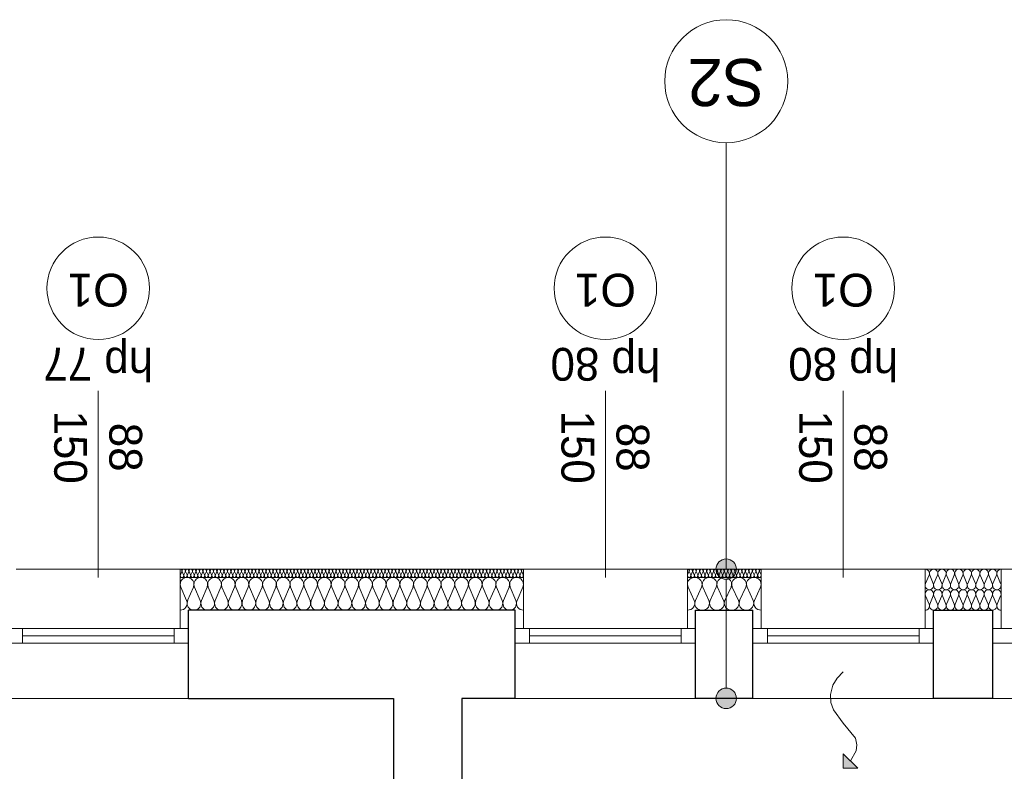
# Model space of a CAD drawing. Extents: x -438200 to -357500, y 15000 to 163871.
# Tile 66 of 148: x -421868 to -417065, y 81494 to 85159. Entities that reach past the tile are written whole.
import ezdxf
from ezdxf.lldxf.tags import DXFTag

# ---------------------------------------------------------------- set-up
doc = ezdxf.new("R2010")
doc.units = 0
doc.header["$MEASUREMENT"] = 0
for name, color, linetype in [('#podkład', 252, 'Continuous'), ('A-Okna', 252, 'Continuous'), ('Arch ocieplenie', 252, 'Continuous'), ('Arch opisy', 252, 'Continuous'), ('Inwent Izolacje', 252, 'Continuous'), ('IS_Opisy_działek_Therm', 7, 'SOLID')]:
    doc.layers.add(name, color=color, linetype=linetype)
for name, color, linetype, lineweight in [('A-Okna_Nr_Pióra__9', 252, 'Continuous', 13), ('Arch ocieplenie_Nr_Pióra__44', 252, 'Continuous', 13), ('Arch ocieplenie_Nr_Pióra__9', 252, 'Continuous', 13), ('Arch opisy okien_Nr_Pióra__9', 252, 'Continuous', 13), ('Arch opisy_Nr_Pióra__1', 252, 'Continuous', 25), ('Arch opisy_Nr_Pióra__21', 252, 'Continuous', 9), ('Arch opisy_Nr_Pióra__9', 252, 'Continuous', 13), ('Arch wykończenie_Nr_Pióra__3', 252, 'Continuous', 18), ('Inwent Izolacje_Nr_Pióra__2', 252, 'Continuous', 13), ('Inwent Izolacje_Nr_Pióra__44', 252, 'Continuous', 13), ('INWENT. OKNA_Nr_Pióra__21', 252, 'Continuous', 9), ('INWENT. OKNA_Nr_Pióra__5', 252, 'Continuous', 13), ('INWENT.ŚCIANY_Nr_Pióra__1', 252, 'Continuous', 25), ('INWENT.ŚCIANY_Nr_Pióra__2', 252, 'Continuous', 13), ('INWENT.ŚCIANY_Nr_Pióra__21', 252, 'Continuous', 9)]:
    doc.layers.add(name, color=color, linetype=linetype, lineweight=lineweight)
doc.layers.add('IS_Opisy_działek_Wodociag', color=7, linetype='SOLID', true_color=0x000000)
doc.styles.add('GENERATED_STYLE_10', font='arial.ttf')
doc.styles.add('GENERATED_STYLE_5', font='txt')
doc.styles.get("Standard").update_dxf_attribs({"font": 'arial.ttf', "width": 0.8, "bigfont": 'BIGFONT.SHX'})
tags = doc.linetypes.add('SOLID', pattern=[10, 10, 0]).pattern_tags.tags
tags[6:7] = [DXFTag(74, 4), DXFTag(75, 0), DXFTag(340, '0'), DXFTag(46, 0.0), DXFTag(50, 0.0), DXFTag(44, 0.0), DXFTag(45, 0.0)]
tags[4:5] = [DXFTag(74, 4), DXFTag(75, 0), DXFTag(340, '0'), DXFTag(46, 0.0), DXFTag(50, 0.0), DXFTag(44, 0.0), DXFTag(45, 0.0)]

# ---------------------------------------------------------------- blocks, each defined once
blk = doc.blocks.new('Izolacja cieplna 14_203', base_point=(-419410.9, 72292.6))
at = {"layer": 'Arch ocieplenie_Nr_Pióra__9', "linetype": 'Continuous'}
for p, q in [((-421077.1, 72280.7), (-421084.2, 72264.5)), ((-421068.6, 72264.5), (-421075.7, 72280.7)), ((-421060, 72280.7), (-421067.1, 72264.5)), ((-421051.5, 72264.5), (-421058.6, 72280.7)), ((-421043, 72280.7), (-421050.1, 72264.5)), ((-421034.4, 72264.5), (-421041.5, 72280.7)), ((-421025.9, 72280.7), (-421033, 72264.5)), ((-421017.3, 72264.5), (-421024.4, 72280.7)), ((-421008.8, 72280.7), (-421015.9, 72264.5)), ((-421000.3, 72264.5), (-421007.4, 72280.7)), ((-420991.7, 72280.7), (-420998.8, 72264.5)), ((-420983.2, 72264.5), (-420990.3, 72280.7)), ((-420974.6, 72280.7), (-420981.7, 72264.5)), ((-420966.1, 72264.5), (-420973.2, 72280.7)), ((-420957.6, 72280.7), (-420964.7, 72264.5)), ((-420949, 72264.5), (-420956.1, 72280.7)), ((-420940.5, 72280.7), (-420947.6, 72264.5)), ((-420931.9, 72264.5), (-420939, 72280.7)), ((-420923.4, 72280.7), (-420930.5, 72264.5)), ((-420914.8, 72264.5), (-420922, 72280.7)), ((-420906.3, 72280.7), (-420913.4, 72264.5)), ((-420897.8, 72264.5), (-420904.9, 72280.7)), ((-420889.2, 72280.7), (-420896.3, 72264.5)), ((-420880.7, 72264.5), (-420887.8, 72280.7)), ((-420872.1, 72280.7), (-420879.2, 72264.5)), ((-420863.6, 72264.5), (-420870.7, 72280.7)), ((-420855.1, 72280.7), (-420862.2, 72264.5)), ((-420846.5, 72264.5), (-420853.6, 72280.7)), ((-420838, 72280.7), (-420845.1, 72264.5)), ((-420829.4, 72264.5), (-420836.5, 72280.7)), ((-420820.9, 72280.7), (-420828, 72264.5)), ((-420812.4, 72264.5), (-420819.5, 72280.7)), ((-420803.8, 72280.7), (-420810.9, 72264.5)), ((-420795.3, 72264.5), (-420802.4, 72280.7)), ((-420786.7, 72280.7), (-420793.8, 72264.5)), ((-420778.2, 72264.5), (-420785.3, 72280.7)), ((-420769.7, 72280.7), (-420776.8, 72264.5)), ((-420761.1, 72264.5), (-420768.2, 72280.7)), ((-420752.6, 72280.7), (-420759.7, 72264.5)), ((-420744, 72264.5), (-420751.1, 72280.7)), ((-420735.5, 72280.7), (-420742.6, 72264.5)), ((-420726.9, 72264.5), (-420734.1, 72280.7)), ((-420718.4, 72280.7), (-420725.5, 72264.5)), ((-420709.9, 72264.5), (-420717, 72280.7)), ((-420701.3, 72280.7), (-420708.4, 72264.5)), ((-420692.8, 72264.5), (-420699.9, 72280.7)), ((-420684.2, 72280.7), (-420691.3, 72264.5)), ((-420675.7, 72264.5), (-420682.8, 72280.7)), ((-420667.2, 72280.7), (-420674.3, 72264.5)), ((-420658.6, 72264.5), (-420665.7, 72280.7)), ((-420650.1, 72280.7), (-420657.2, 72264.5)), ((-420641.5, 72264.5), (-420648.6, 72280.7)), ((-420633, 72280.7), (-420640.1, 72264.5)), ((-420624.5, 72264.5), (-420631.6, 72280.7)), ((-420615.9, 72280.7), (-420623, 72264.5)), ((-420607.4, 72264.5), (-420614.5, 72280.7)), ((-420598.8, 72280.7), (-420605.9, 72264.5)), ((-420590.3, 72264.5), (-420597.4, 72280.7)), ((-420581.7, 72280.7), (-420588.9, 72264.5)), ((-420573.2, 72264.5), (-420580.3, 72280.7)), ((-420564.7, 72280.7), (-420571.8, 72264.5)), ((-420556.1, 72264.5), (-420563.2, 72280.7)), ((-420547.6, 72280.7), (-420554.7, 72264.5)), ((-420539, 72264.5), (-420546.2, 72280.7)), ((-420530.5, 72280.7), (-420537.6, 72264.5)), ((-420522, 72264.5), (-420529.1, 72280.7)), ((-420513.4, 72280.7), (-420520.5, 72264.5)), ((-420504.9, 72264.5), (-420512, 72280.7)), ((-420496.3, 72280.7), (-420503.4, 72264.5)), ((-420487.8, 72264.5), (-420494.9, 72280.7)), ((-420479.3, 72280.7), (-420486.4, 72264.5)), ((-420470.7, 72264.5), (-420477.8, 72280.7)), ((-420462.2, 72280.7), (-420469.3, 72264.5)), ((-420453.6, 72264.5), (-420460.7, 72280.7)), ((-420445.1, 72280.7), (-420452.2, 72264.5)), ((-420436.6, 72264.5), (-420443.7, 72280.7)), ((-420428, 72280.7), (-420435.1, 72264.5)), ((-420419.5, 72264.5), (-420426.6, 72280.7)), ((-420410.9, 72280.7), (-420418, 72264.5)), ((-420402.4, 72264.5), (-420409.5, 72280.7)), ((-420393.8, 72280.7), (-420401, 72264.5)), ((-420385.3, 72264.5), (-420392.4, 72280.7)), ((-420376.8, 72280.7), (-420383.9, 72264.5)), ((-420368.2, 72264.5), (-420375.3, 72280.7)), ((-420359.7, 72280.7), (-420366.8, 72264.5)), ((-420351.1, 72264.5), (-420358.3, 72280.7)), ((-420342.6, 72280.7), (-420349.7, 72264.5)), ((-420334.1, 72264.5), (-420341.2, 72280.7)), ((-420325.5, 72280.7), (-420332.6, 72264.5)), ((-420317, 72264.5), (-420324.1, 72280.7)), ((-420308.4, 72280.7), (-420315.5, 72264.5)), ((-420299.9, 72264.5), (-420307, 72280.7)), ((-420291.4, 72280.7), (-420298.5, 72264.5)), ((-420282.8, 72264.5), (-420289.9, 72280.7)), ((-420274.3, 72280.7), (-420281.4, 72264.5)), ((-420265.7, 72264.5), (-420272.8, 72280.7)), ((-420257.2, 72280.7), (-420264.3, 72264.5)), ((-420248.7, 72264.5), (-420255.8, 72280.7)), ((-420240.1, 72280.7), (-420247.2, 72264.5)), ((-420231.6, 72264.5), (-420238.7, 72280.7)), ((-420223, 72280.7), (-420230.1, 72264.5)), ((-420214.5, 72264.5), (-420221.6, 72280.7)), ((-420205.9, 72280.7), (-420213.1, 72264.5)), ((-420197.4, 72264.5), (-420204.5, 72280.7)), ((-420188.9, 72280.7), (-420196, 72264.5)), ((-420180.3, 72264.5), (-420187.4, 72280.7)), ((-420171.8, 72280.7), (-420178.9, 72264.5)), ((-420163.2, 72264.5), (-420170.4, 72280.7)), ((-420154.7, 72280.7), (-420161.8, 72264.5)), ((-420146.2, 72264.5), (-420153.3, 72280.7)), ((-420137.6, 72280.7), (-420144.7, 72264.5)), ((-420129.1, 72264.5), (-420136.2, 72280.7)), ((-420120.5, 72280.7), (-420127.6, 72264.5)), ((-420112, 72264.5), (-420119.1, 72280.7)), ((-420103.5, 72280.7), (-420110.6, 72264.5)), ((-420094.9, 72264.5), (-420102, 72280.7)), ((-420086.4, 72280.7), (-420093.5, 72264.5)), ((-420077.8, 72264.5), (-420084.9, 72280.7)), ((-420069.3, 72280.7), (-420076.4, 72264.5)), ((-420060.8, 72264.5), (-420067.9, 72280.7)), ((-420052.2, 72280.7), (-420059.3, 72264.5)), ((-420043.7, 72264.5), (-420050.8, 72280.7)), ((-420035.1, 72280.7), (-420042.2, 72264.5)), ((-420026.6, 72264.5), (-420033.7, 72280.7)), ((-420018, 72280.7), (-420025.2, 72264.5)), ((-420009.5, 72264.5), (-420016.6, 72280.7)), ((-420001, 72280.7), (-420008.1, 72264.5)), ((-419992.4, 72264.5), (-419999.5, 72280.7)), ((-419983.9, 72280.7), (-419991, 72264.5)), ((-419975.3, 72264.5), (-419982.5, 72280.7)), ((-419966.8, 72280.7), (-419973.9, 72264.5)), ((-419958.3, 72264.5), (-419965.4, 72280.7)), ((-419949.7, 72280.7), (-419956.8, 72264.5)), ((-419941.2, 72264.5), (-419948.3, 72280.7)), ((-419932.6, 72280.7), (-419939.7, 72264.5)), ((-419924.1, 72264.5), (-419931.2, 72280.7)), ((-419915.6, 72280.7), (-419922.7, 72264.5)), ((-419907, 72264.5), (-419914.1, 72280.7)), ((-419898.5, 72280.7), (-419905.6, 72264.5)), ((-419889.9, 72264.5), (-419897, 72280.7)), ((-419881.4, 72280.7), (-419888.5, 72264.5)), ((-419872.9, 72264.5), (-419880, 72280.7)), ((-419864.3, 72280.7), (-419871.4, 72264.5)), ((-419855.8, 72264.5), (-419862.9, 72280.7)), ((-419847.2, 72280.7), (-419854.3, 72264.5)), ((-419838.7, 72264.5), (-419845.8, 72280.7)), ((-419830.1, 72280.7), (-419837.3, 72264.5)), ((-419821.6, 72264.5), (-419828.7, 72280.7)), ((-419813.1, 72280.7), (-419820.2, 72264.5)), ((-419804.5, 72264.5), (-419811.6, 72280.7)), ((-419796, 72280.7), (-419803.1, 72264.5)), ((-419787.4, 72264.5), (-419794.6, 72280.7)), ((-419778.9, 72280.7), (-419786, 72264.5)), ((-419770.4, 72264.5), (-419777.5, 72280.7)), ((-419761.8, 72280.7), (-419768.9, 72264.5)), ((-419753.3, 72264.5), (-419760.4, 72280.7)), ((-419744.7, 72280.7), (-419751.8, 72264.5)), ((-419736.2, 72264.5), (-419743.3, 72280.7)), ((-419727.7, 72280.7), (-419734.8, 72264.5)), ((-419719.1, 72264.5), (-419726.2, 72280.7)), ((-419710.6, 72280.7), (-419717.7, 72264.5)), ((-419702, 72264.5), (-419709.1, 72280.7)), ((-419693.5, 72280.7), (-419700.6, 72264.5)), ((-419685, 72264.5), (-419692.1, 72280.7)), ((-419676.4, 72280.7), (-419683.5, 72264.5)), ((-419667.9, 72264.5), (-419675, 72280.7)), ((-419659.3, 72280.7), (-419666.4, 72264.5)), ((-419650.8, 72264.5), (-419657.9, 72280.7)), ((-419642.2, 72280.7), (-419649.4, 72264.5)), ((-419633.7, 72264.5), (-419640.8, 72280.7)), ((-419625.2, 72280.7), (-419632.3, 72264.5)), ((-419616.6, 72264.5), (-419623.7, 72280.7)), ((-419608.1, 72280.7), (-419615.2, 72264.5)), ((-419599.5, 72264.5), (-419606.7, 72280.7)), ((-419591, 72280.7), (-419598.1, 72264.5)), ((-419582.5, 72264.5), (-419589.6, 72280.7)), ((-419573.9, 72280.7), (-419581, 72264.5)), ((-419565.4, 72264.5), (-419572.5, 72280.7)), ((-419556.8, 72280.7), (-419563.9, 72264.5)), ((-419548.3, 72264.5), (-419555.4, 72280.7)), ((-419539.8, 72280.7), (-419546.9, 72264.5)), ((-419531.2, 72264.5), (-419538.3, 72280.7)), ((-419522.7, 72280.7), (-419529.8, 72264.5)), ((-419514.1, 72264.5), (-419521.2, 72280.7)), ((-419505.6, 72280.7), (-419512.7, 72264.5)), ((-419497.1, 72264.5), (-419504.2, 72280.7)), ((-419488.5, 72280.7), (-419495.6, 72264.5)), ((-419480, 72264.5), (-419487.1, 72280.7)), ((-419471.4, 72280.7), (-419478.5, 72264.5)), ((-419462.9, 72264.5), (-419470, 72280.7)), ((-419454.3, 72280.7), (-419461.5, 72264.5)), ((-419445.8, 72264.5), (-419452.9, 72280.7)), ((-419437.3, 72280.7), (-419444.4, 72264.5)), ((-419428.7, 72264.5), (-419435.8, 72280.7)), ((-419420.2, 72280.7), (-419427.3, 72264.5)), ((-419411.6, 72264.5), (-419418.8, 72280.7))]:
    blk.add_line(p, q, dxfattribs=at)
for centre, start_param, end_param in [((-421084.9, 72284.1), 2.7288, 4.712389), ((-421067.9, 72284.1), 2.7288, 6.695979), ((-421050.8, 72284.1), 2.7288, 6.695979), ((-421033.7, 72284.1), 2.7288, 6.695979), ((-421016.6, 72284.1), 2.7288, 6.695979), ((-420999.5, 72284.1), 2.7288, 6.695979), ((-420982.5, 72284.1), 2.7288, 6.695979), ((-420965.4, 72284.1), 2.7288, 6.695979), ((-420948.3, 72284.1), 2.7288, 6.695979), ((-420931.2, 72284.1), 2.7288, 6.695979), ((-420914.1, 72284.1), 2.7288, 6.695979), ((-420897, 72284.1), 2.7288, 6.695979), ((-420880, 72284.1), 2.7288, 6.695979), ((-420862.9, 72284.1), 2.7288, 6.695979), ((-420845.8, 72284.1), 2.7288, 6.695979), ((-420828.7, 72284.1), 2.7288, 6.695979), ((-420811.6, 72284.1), 2.7288, 6.695979), ((-420794.6, 72284.1), 2.7288, 6.695979), ((-420777.5, 72284.1), 2.7288, 6.695979), ((-420760.4, 72284.1), 2.7288, 6.695979), ((-420743.3, 72284.1), 2.7288, 6.695979), ((-420726.2, 72284.1), 2.7288, 6.695979), ((-420709.1, 72284.1), 2.7288, 6.695979), ((-420692.1, 72284.1), 2.7288, 6.695979), ((-420675, 72284.1), 2.7288, 6.695979), ((-420657.9, 72284.1), 2.7288, 6.695979), ((-420640.8, 72284.1), 2.7288, 6.695979), ((-420623.7, 72284.1), 2.7288, 6.695979), ((-420606.7, 72284.1), 2.7288, 6.695979), ((-420589.6, 72284.1), 2.7288, 6.695979), ((-420572.5, 72284.1), 2.7288, 6.695979), ((-420555.4, 72284.1), 2.7288, 6.695979), ((-420538.3, 72284.1), 2.7288, 6.695979), ((-420521.2, 72284.1), 2.7288, 6.695979), ((-420504.2, 72284.1), 2.7288, 6.695979), ((-420487.1, 72284.1), 2.7288, 6.695979), ((-420470, 72284.1), 2.7288, 6.695979), ((-420452.9, 72284.1), 2.7288, 6.695979), ((-420435.8, 72284.1), 2.7288, 6.695979), ((-420418.8, 72284.1), 2.7288, 6.695979), ((-420401.7, 72284.1), 2.7288, 6.695979), ((-420384.6, 72284.1), 2.7288, 6.695979), ((-420367.5, 72284.1), 2.7288, 6.695979), ((-420350.4, 72284.1), 2.7288, 6.695979), ((-420333.3, 72284.1), 2.7288, 6.695979), ((-420316.3, 72284.1), 2.7288, 6.695979), ((-420299.2, 72284.1), 2.7288, 6.695979), ((-420282.1, 72284.1), 2.7288, 6.695979), ((-420265, 72284.1), 2.7288, 6.695979), ((-420247.9, 72284.1), 2.7288, 6.695979), ((-420230.9, 72284.1), 2.7288, 6.695979), ((-420213.8, 72284.1), 2.7288, 6.695979), ((-420196.7, 72284.1), 2.7288, 6.695979), ((-420179.6, 72284.1), 2.7288, 6.695979), ((-420162.5, 72284.1), 2.7288, 6.695979), ((-420145.4, 72284.1), 2.7288, 6.695979), ((-420128.4, 72284.1), 2.7288, 6.695979), ((-420111.3, 72284.1), 2.7288, 6.695979), ((-420094.2, 72284.1), 2.7288, 6.695979), ((-420077.1, 72284.1), 2.7288, 6.695979), ((-420060, 72284.1), 2.7288, 6.695979), ((-420043, 72284.1), 2.7288, 6.695979), ((-420025.9, 72284.1), 2.7288, 6.695979), ((-420008.8, 72284.1), 2.7288, 6.695979), ((-419991.7, 72284.1), 2.7288, 6.695979), ((-419974.6, 72284.1), 2.7288, 6.695979), ((-419957.5, 72284.1), 2.7288, 6.695979), ((-419940.5, 72284.1), 2.7288, 6.695979), ((-419923.4, 72284.1), 2.7288, 6.695979), ((-419906.3, 72284.1), 2.7288, 6.695979), ((-419889.2, 72284.1), 2.7288, 6.695979), ((-419872.1, 72284.1), 2.7288, 6.695979), ((-419855.1, 72284.1), 2.7288, 6.695979), ((-419838, 72284.1), 2.7288, 6.695979), ((-419820.9, 72284.1), 2.7288, 6.695979), ((-419803.8, 72284.1), 2.7288, 6.695979), ((-419786.7, 72284.1), 2.7288, 6.695979), ((-419769.6, 72284.1), 2.7288, 6.695979), ((-419752.6, 72284.1), 2.7288, 6.695979), ((-419735.5, 72284.1), 2.7288, 6.695979), ((-419718.4, 72284.1), 2.7288, 6.695979), ((-419701.3, 72284.1), 2.7288, 6.695979), ((-419684.2, 72284.1), 2.7288, 6.695979), ((-419667.2, 72284.1), 2.7288, 6.695979), ((-419650.1, 72284.1), 2.7288, 6.695979), ((-419633, 72284.1), 2.7288, 6.695979), ((-419615.9, 72284.1), 2.7288, 6.695979), ((-419598.8, 72284.1), 2.7288, 6.695979), ((-419581.7, 72284.1), 2.7288, 6.695979), ((-419564.7, 72284.1), 2.7288, 6.695979), ((-419547.6, 72284.1), 2.7288, 6.695979), ((-419530.5, 72284.1), 2.7288, 6.695979), ((-419513.4, 72284.1), 2.7288, 6.695979), ((-419496.3, 72284.1), 2.7288, 6.695979), ((-419479.3, 72284.1), 2.7288, 6.695979), ((-419462.2, 72284.1), 2.7288, 6.695979), ((-419445.1, 72284.1), 2.7288, 6.695979), ((-419428, 72284.1), 2.7288, 6.695979), ((-419410.9, 72284.1), 4.712389, 6.695979), ((-421076.4, 72261.1), 5.870392, 9.837571), ((-421059.3, 72261.1), 5.870392, 9.837571), ((-421042.2, 72261.1), 5.870392, 9.837571), ((-421025.2, 72261.1), 5.870392, 9.837571), ((-421008.1, 72261.1), 5.870392, 9.837571), ((-420991, 72261.1), 5.870392, 9.837571), ((-420973.9, 72261.1), 5.870392, 9.837571), ((-420956.8, 72261.1), 5.870392, 9.837571), ((-420939.8, 72261.1), 5.870392, 9.837571), ((-420922.7, 72261.1), 5.870392, 9.837571), ((-420905.6, 72261.1), 5.870392, 9.837571), ((-420888.5, 72261.1), 5.870392, 9.837571), ((-420871.4, 72261.1), 5.870392, 9.837571), ((-420854.3, 72261.1), 5.870392, 9.837571), ((-420837.3, 72261.1), 5.870392, 9.837571), ((-420820.2, 72261.1), 5.870392, 9.837571), ((-420803.1, 72261.1), 5.870392, 9.837571), ((-420786, 72261.1), 5.870392, 9.837571), ((-420768.9, 72261.1), 5.870392, 9.837571), ((-420751.9, 72261.1), 5.870392, 9.837571), ((-420734.8, 72261.1), 5.870392, 9.837571), ((-420717.7, 72261.1), 5.870392, 9.837571), ((-420700.6, 72261.1), 5.870392, 9.837571), ((-420683.5, 72261.1), 5.870392, 9.837571), ((-420666.4, 72261.1), 5.870392, 9.837571), ((-420649.4, 72261.1), 5.870392, 9.837571), ((-420632.3, 72261.1), 5.870392, 9.837571), ((-420615.2, 72261.1), 5.870392, 9.837571), ((-420598.1, 72261.1), 5.870392, 9.837571), ((-420581, 72261.1), 5.870392, 9.837571), ((-420564, 72261.1), 5.870392, 9.837571), ((-420546.9, 72261.1), 5.870392, 9.837571), ((-420529.8, 72261.1), 5.870392, 9.837571), ((-420512.7, 72261.1), 5.870392, 9.837571), ((-420495.6, 72261.1), 5.870392, 9.837571), ((-420478.5, 72261.1), 5.870392, 9.837571), ((-420461.5, 72261.1), 5.870392, 9.837571), ((-420444.4, 72261.1), 5.870392, 9.837571), ((-420427.3, 72261.1), 5.870392, 9.837571), ((-420410.2, 72261.1), 5.870392, 9.837571), ((-420393.1, 72261.1), 5.870392, 9.837571), ((-420376.1, 72261.1), 5.870392, 9.837571), ((-420359, 72261.1), 5.870392, 9.837571), ((-420341.9, 72261.1), 5.870392, 9.837571), ((-420324.8, 72261.1), 5.870392, 9.837571), ((-420307.7, 72261.1), 5.870392, 9.837571), ((-420290.6, 72261.1), 5.870392, 9.837571), ((-420273.6, 72261.1), 5.870392, 9.837571), ((-420256.5, 72261.1), 5.870392, 9.837571), ((-420239.4, 72261.1), 5.870392, 9.837571), ((-420222.3, 72261.1), 5.870392, 9.837571), ((-420205.2, 72261.1), 5.870392, 9.837571), ((-420188.2, 72261.1), 5.870392, 9.837571), ((-420171.1, 72261.1), 5.870392, 9.837571), ((-420154, 72261.1), 5.870392, 9.837571), ((-420136.9, 72261.1), 5.870392, 9.837571), ((-420119.8, 72261.1), 5.870392, 9.837571), ((-420102.7, 72261.1), 5.870392, 9.837571), ((-420085.7, 72261.1), 5.870392, 9.837571), ((-420068.6, 72261.1), 5.870392, 9.837571), ((-420051.5, 72261.1), 5.870392, 9.837571), ((-420034.4, 72261.1), 5.870392, 9.837571), ((-420017.3, 72261.1), 5.870392, 9.837571), ((-420000.3, 72261.1), 5.870392, 9.837571), ((-419983.2, 72261.1), 5.870392, 9.837571), ((-419966.1, 72261.1), 5.870392, 9.837571), ((-419949, 72261.1), 5.870392, 9.837571), ((-419931.9, 72261.1), 5.870392, 9.837571), ((-419914.8, 72261.1), 5.870392, 9.837571), ((-419897.8, 72261.1), 5.870392, 9.837571), ((-419880.7, 72261.1), 5.870392, 9.837571), ((-419863.6, 72261.1), 5.870392, 9.837571), ((-419846.5, 72261.1), 5.870392, 9.837571), ((-419829.4, 72261.1), 5.870392, 9.837571), ((-419812.4, 72261.1), 5.870392, 9.837571), ((-419795.3, 72261.1), 5.870392, 9.837571), ((-419778.2, 72261.1), 5.870392, 9.837571), ((-419761.1, 72261.1), 5.870392, 9.837571), ((-419744, 72261.1), 5.870392, 9.837571), ((-419726.9, 72261.1), 5.870392, 9.837571), ((-419709.9, 72261.1), 5.870392, 9.837571), ((-419692.8, 72261.1), 5.870392, 9.837571), ((-419675.7, 72261.1), 5.870392, 9.837571), ((-419658.6, 72261.1), 5.870392, 9.837571), ((-419641.5, 72261.1), 5.870392, 9.837571), ((-419624.4, 72261.1), 5.870392, 9.837571), ((-419607.4, 72261.1), 5.870392, 9.837571), ((-419590.3, 72261.1), 5.870392, 9.837571), ((-419573.2, 72261.1), 5.870392, 9.837571), ((-419556.1, 72261.1), 5.870392, 9.837571), ((-419539, 72261.1), 5.870392, 9.837571), ((-419522, 72261.1), 5.870392, 9.837571), ((-419504.9, 72261.1), 5.870392, 9.837571), ((-419487.8, 72261.1), 5.870392, 9.837571), ((-419470.7, 72261.1), 5.870392, 9.837571), ((-419453.6, 72261.1), 5.870392, 9.837571), ((-419436.5, 72261.1), 5.870392, 9.837571), ((-419419.5, 72261.1), 5.870392, 9.837571)]:
    blk.add_ellipse(centre, major_axis=(-8.54, 0), ratio=0.996043, start_param=start_param, end_param=end_param, dxfattribs=at)
blk = doc.blocks.new('Izolacja cieplna 14_208', base_point=(-418250.9, 72292.6))
at = {"layer": 'Arch ocieplenie_Nr_Pióra__9', "linetype": 'Continuous'}
for p, q in [((-418603.1, 72280.7), (-418610.2, 72264.5)), ((-418594.5, 72264.5), (-418601.6, 72280.7)), ((-418585.9, 72280.7), (-418593.1, 72264.5)), ((-418577.4, 72264.5), (-418584.5, 72280.7)), ((-418568.8, 72280.7), (-418575.9, 72264.5)), ((-418560.2, 72264.5), (-418567.3, 72280.7)), ((-418551.6, 72280.7), (-418558.8, 72264.5)), ((-418543.1, 72264.5), (-418550.2, 72280.7)), ((-418534.5, 72280.7), (-418541.6, 72264.5)), ((-418525.9, 72264.5), (-418533.1, 72280.7)), ((-418517.4, 72280.7), (-418524.5, 72264.5)), ((-418508.8, 72264.5), (-418515.9, 72280.7)), ((-418500.2, 72280.7), (-418507.3, 72264.5)), ((-418491.6, 72264.5), (-418498.8, 72280.7)), ((-418483.1, 72280.7), (-418490.2, 72264.5)), ((-418474.5, 72264.5), (-418481.6, 72280.7)), ((-418465.9, 72280.7), (-418473.1, 72264.5)), ((-418457.4, 72264.5), (-418464.5, 72280.7)), ((-418448.8, 72280.7), (-418455.9, 72264.5)), ((-418440.2, 72264.5), (-418447.3, 72280.7)), ((-418431.6, 72280.7), (-418438.8, 72264.5)), ((-418423.1, 72264.5), (-418430.2, 72280.7)), ((-418414.5, 72280.7), (-418421.6, 72264.5)), ((-418405.9, 72264.5), (-418413.1, 72280.7)), ((-418397.4, 72280.7), (-418404.5, 72264.5)), ((-418388.8, 72264.5), (-418395.9, 72280.7)), ((-418380.2, 72280.7), (-418387.3, 72264.5)), ((-418371.6, 72264.5), (-418378.8, 72280.7)), ((-418363.1, 72280.7), (-418370.2, 72264.5)), ((-418354.5, 72264.5), (-418361.6, 72280.7)), ((-418345.9, 72280.7), (-418353.1, 72264.5)), ((-418337.4, 72264.5), (-418344.5, 72280.7)), ((-418328.8, 72280.7), (-418335.9, 72264.5)), ((-418320.2, 72264.5), (-418327.3, 72280.7)), ((-418311.6, 72280.7), (-418318.8, 72264.5)), ((-418303.1, 72264.5), (-418310.2, 72280.7)), ((-418294.5, 72280.7), (-418301.6, 72264.5)), ((-418285.9, 72264.5), (-418293.1, 72280.7)), ((-418277.4, 72280.7), (-418284.5, 72264.5)), ((-418268.8, 72264.5), (-418275.9, 72280.7)), ((-418260.2, 72280.7), (-418267.3, 72264.5)), ((-418251.6, 72264.5), (-418258.8, 72280.7))]:
    blk.add_line(p, q, dxfattribs=at)
for centre, start_param, end_param in [((-418610.9, 72284.1), 2.7288, 4.712389), ((-418593.8, 72284.1), 2.7288, 6.695979), ((-418576.6, 72284.1), 2.7288, 6.695979), ((-418559.5, 72284.1), 2.7288, 6.695979), ((-418542.4, 72284.1), 2.7288, 6.695979), ((-418525.2, 72284.1), 2.7288, 6.695979), ((-418508.1, 72284.1), 2.7288, 6.695979), ((-418490.9, 72284.1), 2.7288, 6.695979), ((-418473.8, 72284.1), 2.7288, 6.695979), ((-418456.6, 72284.1), 2.7288, 6.695979), ((-418439.5, 72284.1), 2.7288, 6.695979), ((-418422.4, 72284.1), 2.7288, 6.695979), ((-418405.2, 72284.1), 2.7288, 6.695979), ((-418388.1, 72284.1), 2.7288, 6.695979), ((-418370.9, 72284.1), 2.7288, 6.695979), ((-418353.8, 72284.1), 2.7288, 6.695979), ((-418336.6, 72284.1), 2.7288, 6.695979), ((-418319.5, 72284.1), 2.7288, 6.695979), ((-418302.4, 72284.1), 2.7288, 6.695979), ((-418285.2, 72284.1), 2.7288, 6.695979), ((-418268.1, 72284.1), 2.7288, 6.695979), ((-418250.9, 72284.1), 4.712389, 6.695979), ((-418602.4, 72261.1), 5.870392, 9.837571), ((-418585.2, 72261.1), 5.870392, 9.837571), ((-418568.1, 72261.1), 5.870392, 9.837571), ((-418550.9, 72261.1), 5.870392, 9.837571), ((-418533.8, 72261.1), 5.870392, 9.837571), ((-418516.6, 72261.1), 5.870392, 9.837571), ((-418499.5, 72261.1), 5.870392, 9.837571), ((-418482.4, 72261.1), 5.870392, 9.837571), ((-418465.2, 72261.1), 5.870392, 9.837571), ((-418448.1, 72261.1), 5.870392, 9.837571), ((-418430.9, 72261.1), 5.870392, 9.837571), ((-418413.8, 72261.1), 5.870392, 9.837571), ((-418396.6, 72261.1), 5.870392, 9.837571), ((-418379.5, 72261.1), 5.870392, 9.837571), ((-418362.4, 72261.1), 5.870392, 9.837571), ((-418345.2, 72261.1), 5.870392, 9.837571), ((-418328.1, 72261.1), 5.870392, 9.837571), ((-418310.9, 72261.1), 5.870392, 9.837571), ((-418293.8, 72261.1), 5.870392, 9.837571), ((-418276.6, 72261.1), 5.870392, 9.837571), ((-418259.5, 72261.1), 5.870392, 9.837571)]:
    blk.add_ellipse(centre, major_axis=(-8.57, 0), ratio=0.992498, start_param=start_param, end_param=end_param, dxfattribs=at)
blk = doc.blocks.new('Izolacja cieplna 14_209', base_point=(-417080.9, 72292.6))
at = {"layer": 'Arch ocieplenie_Nr_Pióra__44', "linetype": 'Continuous'}
for p, q in [((-417432.1, 72262.8), (-417449.2, 72222.4)), ((-417411.5, 72222.4), (-417428.6, 72262.8)), ((-417391, 72262.8), (-417408.1, 72222.4)), ((-417370.4, 72222.4), (-417387.5, 72262.8)), ((-417349.9, 72262.8), (-417367, 72222.4)), ((-417329.3, 72222.4), (-417346.4, 72262.8)), ((-417308.8, 72262.8), (-417325.9, 72222.4)), ((-417288.2, 72222.4), (-417305.3, 72262.8)), ((-417267.7, 72262.8), (-417284.8, 72222.4)), ((-417247.1, 72222.4), (-417264.2, 72262.8)), ((-417226.5, 72262.8), (-417243.6, 72222.4)), ((-417206, 72222.4), (-417223.1, 72262.8)), ((-417185.4, 72262.8), (-417202.5, 72222.4)), ((-417164.9, 72222.4), (-417182, 72262.8)), ((-417144.3, 72262.8), (-417161.4, 72222.4)), ((-417123.8, 72222.4), (-417140.9, 72262.8)), ((-417103.2, 72262.8), (-417120.3, 72222.4)), ((-417082.7, 72222.4), (-417099.8, 72262.8))]:
    blk.add_line(p, q, dxfattribs=at)
for centre, start_param, end_param in [((-417450.9, 72271.3), 1.158004, 3.141593), ((-417409.8, 72271.3), 1.158004, 5.125183), ((-417368.7, 72271.3), 1.158004, 5.125183), ((-417327.6, 72271.3), 1.158004, 5.125183), ((-417286.5, 72271.3), 1.158004, 5.125183), ((-417245.4, 72271.3), 1.158004, 5.125183), ((-417204.3, 72271.3), 1.158004, 5.125183), ((-417163.1, 72271.3), 1.158004, 5.125183), ((-417122, 72271.3), 1.158004, 5.125183), ((-417080.9, 72271.3), 3.141593, 5.125182), ((-417430.4, 72213.9), 4.299595, 8.266775), ((-417389.3, 72213.9), 4.299595, 8.266775), ((-417348.1, 72213.9), 4.299595, 8.266775), ((-417307, 72213.9), 4.299595, 8.266775), ((-417265.9, 72213.9), 4.299595, 8.266775), ((-417224.8, 72213.9), 4.299595, 8.266775), ((-417183.7, 72213.9), 4.299595, 8.266775), ((-417142.6, 72213.9), 4.299595, 8.266775), ((-417101.5, 72213.9), 4.299595, 8.266775)]:
    blk.add_ellipse(centre, major_axis=(0, -21.3), ratio=0.96651, start_param=start_param, end_param=end_param, dxfattribs=at)
blk = doc.blocks.new('Izolacja cieplna 14_326', base_point=(-421084.9, 72092.6))
at = {"layer": 'Inwent Izolacje_Nr_Pióra__2', "linetype": 'Continuous'}
for p, q in [((-421082.1, 72204.9), (-421054.3, 72140.3)), ((-421048.7, 72140.3), (-421020.8, 72204.9)), ((-421015.2, 72204.9), (-420987.3, 72140.3)), ((-420981.7, 72140.3), (-420953.8, 72204.9)), ((-420948.2, 72204.9), (-420920.4, 72140.3)), ((-420914.7, 72140.3), (-420886.9, 72204.9)), ((-420881.3, 72204.9), (-420853.4, 72140.3)), ((-420847.8, 72140.3), (-420819.9, 72204.9)), ((-420814.3, 72204.9), (-420786.4, 72140.3)), ((-420780.8, 72140.3), (-420753, 72204.9)), ((-420747.3, 72204.9), (-420719.5, 72140.3)), ((-420713.9, 72140.3), (-420686, 72204.9)), ((-420680.4, 72204.9), (-420652.5, 72140.3)), ((-420646.9, 72140.3), (-420619, 72204.9)), ((-420613.4, 72204.9), (-420585.6, 72140.3)), ((-420579.9, 72140.3), (-420552.1, 72204.9)), ((-420546.4, 72204.9), (-420518.6, 72140.3)), ((-420513, 72140.3), (-420485.1, 72204.9)), ((-420479.5, 72204.9), (-420451.6, 72140.3)), ((-420446, 72140.3), (-420418.2, 72204.9)), ((-420412.5, 72204.9), (-420384.7, 72140.3)), ((-420379, 72140.3), (-420351.2, 72204.9)), ((-420345.6, 72204.9), (-420317.7, 72140.3)), ((-420312.1, 72140.3), (-420284.2, 72204.9)), ((-420278.6, 72204.9), (-420250.7, 72140.3)), ((-420245.1, 72140.3), (-420217.3, 72204.9)), ((-420211.6, 72204.9), (-420183.8, 72140.3)), ((-420178.2, 72140.3), (-420150.3, 72204.9)), ((-420144.7, 72204.9), (-420116.8, 72140.3)), ((-420111.2, 72140.3), (-420083.3, 72204.9)), ((-420077.7, 72204.9), (-420049.9, 72140.3)), ((-420044.2, 72140.3), (-420016.4, 72204.9)), ((-420010.8, 72204.9), (-419982.9, 72140.3)), ((-419977.3, 72140.3), (-419949.4, 72204.9)), ((-419943.8, 72204.9), (-419915.9, 72140.3)), ((-419910.3, 72140.3), (-419882.5, 72204.9)), ((-419876.8, 72204.9), (-419849, 72140.3)), ((-419843.4, 72140.3), (-419815.5, 72204.9)), ((-419809.9, 72204.9), (-419782, 72140.3)), ((-419776.4, 72140.3), (-419748.5, 72204.9)), ((-419742.9, 72204.9), (-419715.1, 72140.3)), ((-419709.4, 72140.3), (-419681.6, 72204.9)), ((-419676, 72204.9), (-419648.1, 72140.3)), ((-419642.5, 72140.3), (-419614.6, 72204.9)), ((-419609, 72204.9), (-419581.1, 72140.3)), ((-419575.5, 72140.3), (-419547.7, 72204.9)), ((-419542, 72204.9), (-419514.2, 72140.3)), ((-419508.6, 72140.3), (-419480.7, 72204.9)), ((-419475.1, 72204.9), (-419447.2, 72140.3)), ((-419441.6, 72140.3), (-419413.7, 72204.9))]:
    blk.add_line(p, q, dxfattribs=at)
for centre, start_param, end_param in [((-421051.5, 72218.6), 4.299595, 8.266775), ((-420984.5, 72218.6), 4.299595, 8.266775), ((-420917.5, 72218.6), 4.299595, 8.266775), ((-420850.6, 72218.6), 4.299595, 8.266775), ((-420783.6, 72218.6), 4.299595, 8.266775), ((-420716.7, 72218.6), 4.299595, 8.266775), ((-420649.7, 72218.6), 4.299595, 8.266775), ((-420582.7, 72218.6), 4.299595, 8.266775), ((-420515.8, 72218.6), 4.299595, 8.266775), ((-420448.8, 72218.6), 4.299595, 8.266775), ((-420381.9, 72218.6), 4.299595, 8.266775), ((-420314.9, 72218.6), 4.299595, 8.266775), ((-420247.9, 72218.6), 4.299595, 8.266775), ((-420181, 72218.6), 4.299595, 8.266775), ((-420114, 72218.6), 4.299595, 8.266775), ((-420047.1, 72218.6), 4.299595, 8.266775), ((-419980.1, 72218.6), 4.299595, 8.266775), ((-419913.1, 72218.6), 4.299595, 8.266775), ((-419846.2, 72218.6), 4.299595, 8.266775), ((-419779.2, 72218.6), 4.299595, 8.266775), ((-419712.3, 72218.6), 4.299595, 8.266775), ((-419645.3, 72218.6), 4.299595, 8.266775), ((-419578.3, 72218.6), 4.299595, 8.266775), ((-419511.4, 72218.6), 4.299595, 8.266775), ((-419444.4, 72218.6), 4.299595, 8.266775), ((-421084.9, 72126.6), 3.141593, 5.125182), ((-421018, 72126.6), 1.158004, 5.125183), ((-420951, 72126.6), 1.158004, 5.125183), ((-420884.1, 72126.6), 1.158004, 5.125183), ((-420817.1, 72126.6), 1.158004, 5.125183), ((-420750.1, 72126.6), 1.158004, 5.125183), ((-420683.2, 72126.6), 1.158004, 5.125183), ((-420616.2, 72126.6), 1.158004, 5.125183), ((-420549.3, 72126.6), 1.158004, 5.125183), ((-420482.3, 72126.6), 1.158004, 5.125183), ((-420415.3, 72126.6), 1.158004, 5.125183), ((-420348.4, 72126.6), 1.158004, 5.125183), ((-420281.4, 72126.6), 1.158004, 5.125183), ((-420214.5, 72126.6), 1.158004, 5.125183), ((-420147.5, 72126.6), 1.158004, 5.125183), ((-420080.5, 72126.6), 1.158004, 5.125183), ((-420013.6, 72126.6), 1.158004, 5.125183), ((-419946.6, 72126.6), 1.158004, 5.125183), ((-419879.7, 72126.6), 1.158004, 5.125183), ((-419812.7, 72126.6), 1.158004, 5.125183), ((-419745.7, 72126.6), 1.158004, 5.125183), ((-419678.8, 72126.6), 1.158004, 5.125183), ((-419611.8, 72126.6), 1.158004, 5.125183), ((-419544.9, 72126.6), 1.158004, 5.125183), ((-419477.9, 72126.6), 1.158004, 5.125183), ((-419410.9, 72126.6), 1.158004, 3.141593)]:
    blk.add_ellipse(centre, major_axis=(0, 34), ratio=0.983893, start_param=start_param, end_param=end_param, dxfattribs=at)
blk = doc.blocks.new('Izolacja cieplna 14_333', base_point=(-418610.9, 72092.6))
at = {"layer": 'Inwent Izolacje_Nr_Pióra__2', "linetype": 'Continuous'}
for p, q in [((-418607.9, 72204.9), (-418578, 72140.3)), ((-418571.9, 72140.3), (-418542, 72204.9)), ((-418535.9, 72204.9), (-418506, 72140.3)), ((-418499.9, 72140.3), (-418470, 72204.9)), ((-418463.9, 72204.9), (-418434, 72140.3)), ((-418427.9, 72140.3), (-418398, 72204.9)), ((-418391.9, 72204.9), (-418362, 72140.3)), ((-418355.9, 72140.3), (-418326, 72204.9)), ((-418319.9, 72204.9), (-418290, 72140.3)), ((-418283.9, 72140.3), (-418254, 72204.9))]:
    blk.add_line(p, q, dxfattribs=at)
for centre, start_param, end_param in [((-418574.9, 72218.6), 5.870392, 9.837571), ((-418502.9, 72218.6), 5.870392, 9.837571), ((-418430.9, 72218.6), 5.870392, 9.837571), ((-418358.9, 72218.6), 5.870392, 9.837571), ((-418286.9, 72218.6), 5.870392, 9.837571), ((-418610.9, 72126.6), 4.712389, 6.695979), ((-418538.9, 72126.6), 2.7288, 6.695979), ((-418466.9, 72126.6), 2.7288, 6.695979), ((-418394.9, 72126.6), 2.7288, 6.695979), ((-418322.9, 72126.6), 2.7288, 6.695979), ((-418250.9, 72126.6), 2.7288, 4.712389)]:
    blk.add_ellipse(centre, major_axis=(36, 0), ratio=0.945241, start_param=start_param, end_param=end_param, dxfattribs=at)
blk = doc.blocks.new('Izolacja cieplna 14_334', base_point=(-417450.9, 72092.6))
at = {"layer": 'Inwent Izolacje_Nr_Pióra__44', "linetype": 'Continuous'}
for p, q in [((-417449.2, 72162.8), (-417432.1, 72122.4)), ((-417428.6, 72122.4), (-417411.5, 72162.8)), ((-417408.1, 72162.8), (-417391, 72122.4)), ((-417387.5, 72122.4), (-417370.4, 72162.8)), ((-417367, 72162.8), (-417349.9, 72122.4)), ((-417346.4, 72122.4), (-417329.3, 72162.8)), ((-417325.9, 72162.8), (-417308.8, 72122.4)), ((-417305.3, 72122.4), (-417288.2, 72162.8)), ((-417284.8, 72162.8), (-417267.7, 72122.4)), ((-417264.2, 72122.4), (-417247.1, 72162.8)), ((-417243.6, 72162.8), (-417226.5, 72122.4)), ((-417223.1, 72122.4), (-417206, 72162.8)), ((-417202.5, 72162.8), (-417185.4, 72122.4)), ((-417182, 72122.4), (-417164.9, 72162.8)), ((-417161.4, 72162.8), (-417144.3, 72122.4)), ((-417140.9, 72122.4), (-417123.8, 72162.8)), ((-417120.3, 72162.8), (-417103.2, 72122.4)), ((-417099.8, 72122.4), (-417082.7, 72162.8))]:
    blk.add_line(p, q, dxfattribs=at)
for centre, start_param, end_param in [((-417430.4, 72171.3), 4.299595, 8.266775), ((-417389.3, 72171.3), 4.299595, 8.266775), ((-417348.1, 72171.3), 4.299595, 8.266775), ((-417307, 72171.3), 4.299595, 8.266775), ((-417265.9, 72171.3), 4.299595, 8.266775), ((-417224.8, 72171.3), 4.299595, 8.266775), ((-417183.7, 72171.3), 4.299595, 8.266775), ((-417142.6, 72171.3), 4.299595, 8.266775), ((-417101.5, 72171.3), 4.299595, 8.266775), ((-417450.9, 72113.9), 3.141593, 5.125182), ((-417409.8, 72113.9), 1.158004, 5.125183), ((-417368.7, 72113.9), 1.158004, 5.125183), ((-417327.6, 72113.9), 1.158004, 5.125183), ((-417286.5, 72113.9), 1.158004, 5.125183), ((-417245.4, 72113.9), 1.158004, 5.125183), ((-417204.3, 72113.9), 1.158004, 5.125183), ((-417163.2, 72113.9), 1.158004, 5.125183), ((-417122, 72113.9), 1.158004, 5.125183), ((-417080.9, 72113.9), 1.158004, 3.141593)]:
    blk.add_ellipse(centre, major_axis=(0, 21.3), ratio=0.96651, start_param=start_param, end_param=end_param, dxfattribs=at)
blk = doc.blocks.new('Krzywa_22', base_point=(-417850.9, 71792.6))
at = {"layer": 'A-Okna_Nr_Pióra__9', "linetype": 'Continuous'}
blk.add_hatch(color=256, dxfattribs=at).paths.add_polyline_path([(-417850.9, 71322), (-417850.5, 71392.7), (-417780.2, 71321.6)], flags=0)
for p, q in [((-417850.9, 71322), (-417850.5, 71392.7)), ((-417850.5, 71392.7), (-417780.2, 71321.6)), ((-417850.9, 71322), (-417780.2, 71321.6))]:
    blk.add_line(p, q, dxfattribs=at)
at = {"layer": 'A-Okna_Nr_Pióra__9', "linetype": 'Continuous', "flags": 128}
blk.add_lwpolyline([(-417850.9, 71792.6), (-417880.1, 71761.5), (-417901.4, 71726.4), (-417913.5, 71681.7), (-417911, 71643), (-417898.1, 71606.5), (-417850.9, 71542), (-417791.3, 71468.7), (-417784.2, 71436.7), (-417788.2, 71406.9), (-417815.4, 71357.2)], dxfattribs=at)
blk = doc.blocks.new('Linia_144', base_point=(-418421.5, 72292.6))
at = {"layer": 'Arch opisy_Nr_Pióra__21', "linetype": 'Continuous'}
blk.add_line((-418421.5, 72292.6), (-418421.5, 74372.4), dxfattribs=at)
blk.add_circle((-418421.5, 74672.4), 300, dxfattribs=at)
blk = doc.blocks.new('Linia_145', base_point=(-418421.5, 71662.6))
at = {"layer": 'Arch opisy_Nr_Pióra__21', "linetype": 'Continuous'}
for points in [[(-418371.5, 72292.6), (-418375.3, 72311.7), (-418386.2, 72328), (-418402.4, 72338.8), (-418421.5, 72342.6), (-418440.7, 72338.8), (-418456.9, 72328), (-418467.7, 72311.7), (-418471.5, 72292.6), (-418467.7, 72273.5), (-418456.9, 72257.3), (-418440.7, 72246.4), (-418421.5, 72242.6), (-418402.4, 72246.4), (-418386.2, 72257.3), (-418375.3, 72273.5)], [(-418371.5, 71662.6), (-418375.3, 71681.7), (-418386.2, 71698), (-418402.4, 71708.8), (-418421.5, 71712.6), (-418440.7, 71708.8), (-418456.9, 71698), (-418467.7, 71681.7), (-418471.5, 71662.6), (-418467.7, 71643.5), (-418456.9, 71627.3), (-418440.7, 71616.4), (-418421.5, 71612.6), (-418402.4, 71616.4), (-418386.2, 71627.3), (-418375.3, 71643.5)]]:
    blk.add_hatch(color=256, dxfattribs=at).paths.add_polyline_path(points, flags=0)
blk.add_line((-418421.5, 71712.6), (-418421.5, 72242.6), dxfattribs=at)
for centre in [(-418421.5, 72292.6), (-418421.5, 71662.6)]:
    blk.add_circle(centre, 50, dxfattribs=at)
blk = doc.blocks.new('piętro')
at = {"layer": 'Arch opisy_Nr_Pióra__9', "color": 252, "linetype": 'Continuous'}
for centre in [(-421484.9, 66014.3), (-419010.9, 66014.3), (-417850.9, 66014.3)]:
    blk.add_circle(centre, 250, dxfattribs=at)
at = {"layer": 'Arch wykończenie_Nr_Pióra__3', "color": 252, "linetype": 'Continuous'}
for p, q in [((-421084.9, 64644.3), (-421084.9, 64354.3)), ((-421084.9, 64644.3), (-419410.9, 64644.3)), ((-419410.9, 64644.3), (-419410.9, 64354.3)), ((-418610.9, 64644.3), (-418610.9, 64354.3)), ((-418610.9, 64644.3), (-418250.9, 64644.3)), ((-418250.9, 64644.3), (-418250.9, 64354.3)), ((-417450.9, 64644.3), (-417450.9, 64354.3)), ((-417450.9, 64644.3), (-417080.9, 64644.3)), ((-417080.9, 64644.3), (-417080.9, 64354.3))]:
    blk.add_line(p, q, dxfattribs=at)
at = {"layer": 'INWENT. OKNA_Nr_Pióra__5', "color": 252, "linetype": 'Continuous'}
for p, q in [((-421484.9, 64604.3), (-421484.9, 65514.3)), ((-419010.9, 64604.3), (-419010.9, 65514.3)), ((-417850.9, 64604.3), (-417850.9, 65514.3)), ((-421044.9, 64354.3), (-421924.9, 64354.3)), ((-421854.9, 64284.3), (-421854.9, 64354.3)), ((-421114.9, 64319.3), (-421854.9, 64319.3)), ((-421114.9, 64284.3), (-421114.9, 64354.3)), ((-421044.9, 64284.3), (-421044.9, 64354.3)), ((-419450.9, 64284.3), (-419450.9, 64354.3)), ((-418570.9, 64354.3), (-419450.9, 64354.3)), ((-419380.9, 64284.3), (-419380.9, 64354.3)), ((-418640.9, 64319.3), (-419380.9, 64319.3)), ((-418640.9, 64284.3), (-418640.9, 64354.3)), ((-418570.9, 64284.3), (-418570.9, 64354.3)), ((-418290.9, 64284.3), (-418290.9, 64354.3)), ((-417410.9, 64354.3), (-418290.9, 64354.3)), ((-418220.9, 64284.3), (-418220.9, 64354.3)), ((-417480.9, 64319.3), (-418220.9, 64319.3)), ((-417480.9, 64284.3), (-417480.9, 64354.3)), ((-417410.9, 64284.3), (-417410.9, 64354.3)), ((-417120.9, 64284.3), (-417120.9, 64354.3)), ((-416240.9, 64354.3), (-417120.9, 64354.3)), ((-421044.9, 64284.3), (-421924.9, 64284.3)), ((-418570.9, 64284.3), (-419450.9, 64284.3)), ((-417410.9, 64284.3), (-418290.9, 64284.3)), ((-416240.9, 64284.3), (-417120.9, 64284.3))]:
    blk.add_line(p, q, dxfattribs=at)
at = {"layer": 'INWENT.ŚCIANY_Nr_Pióra__1', "color": 252, "linetype": 'Continuous'}
for p, q in [((-421044.9, 64014.3), (-421044.9, 64444.3)), ((-419450.9, 64444.3), (-421044.9, 64444.3)), ((-419450.9, 64014.3), (-419450.9, 64444.3)), ((-418570.9, 64014.3), (-418570.9, 64444.3)), ((-418570.9, 64444.3), (-418290.9, 64444.3)), ((-418290.9, 64014.3), (-418290.9, 64444.3)), ((-417410.9, 64014.3), (-417410.9, 64444.3)), ((-417410.9, 64444.3), (-417120.9, 64444.3)), ((-417120.9, 64014.3), (-417120.9, 64444.3)), ((-421044.9, 64014.3), (-420044.9, 64014.3)), ((-420044.9, 64014.3), (-420044.9, 60404.3)), ((-419710.9, 64014.3), (-419710.9, 61334.3)), ((-419450.9, 64014.3), (-419710.9, 64014.3)), ((-418290.9, 64014.3), (-418570.9, 64014.3)), ((-417120.9, 64014.3), (-417410.9, 64014.3))]:
    blk.add_line(p, q, dxfattribs=at)
at = {"layer": 'INWENT.ŚCIANY_Nr_Pióra__2', "color": 252, "linetype": 'Continuous'}
for p, q in [((-421084.9, 64604.3), (-419410.9, 64604.3)), ((-418610.9, 64604.3), (-418250.9, 64604.3))]:
    blk.add_line(p, q, dxfattribs=at)
at = {"layer": 'INWENT.ŚCIANY_Nr_Pióra__21', "color": 252, "linetype": 'Continuous'}
for p, q in [((-421884.9, 64644.3), (-421084.9, 64644.3)), ((-419410.9, 64644.3), (-418610.9, 64644.3)), ((-418250.9, 64644.3), (-417450.9, 64644.3)), ((-417080.9, 64644.3), (-416280.9, 64644.3)), ((-421924.9, 64014.3), (-421044.9, 64014.3)), ((-419450.9, 64014.3), (-418570.9, 64014.3)), ((-418290.9, 64014.3), (-417410.9, 64014.3)), ((-417120.9, 64014.3), (-416240.9, 64014.3))]:
    blk.add_line(p, q, dxfattribs=at)
at = {"layer": 'A-Okna', "color": 252, "linetype": 'Continuous', "lineweight": 13}
blk.add_blockref('Krzywa_22', (-417850.9, 64144.3), dxfattribs=at)
at = {"layer": 'Arch ocieplenie', "color": 252, "linetype": 'Continuous', "lineweight": 13}
for name, p in [('Izolacja cieplna 14_203', (-419410.9, 64644.3)), ('Izolacja cieplna 14_208', (-418250.9, 64644.3)), ('Izolacja cieplna 14_209', (-417080.9, 64644.3))]:
    blk.add_blockref(name, p, dxfattribs=at)
at = {"layer": 'Arch opisy', "color": 252, "linetype": 'Continuous'}
for name, p in [('Linia_144', (-418421.5, 64644.3)), ('Linia_145', (-418421.5, 64014.3))]:
    blk.add_blockref(name, p, dxfattribs=at)
at = {"layer": 'Inwent Izolacje', "color": 252, "linetype": 'Continuous', "lineweight": 13}
for name, p in [('Izolacja cieplna 14_326', (-421084.9, 64444.3)), ('Izolacja cieplna 14_333', (-418610.9, 64444.3)), ('Izolacja cieplna 14_334', (-417450.9, 64444.3))]:
    blk.add_blockref(name, p, dxfattribs=at)
at = {"layer": 'Arch opisy okien_Nr_Pióra__9', "color": 252, "linetype": 'Continuous', "char_height": 160, "attachment_point": 2, "rotation": 180, "style": 'GENERATED_STYLE_10'}
for insert in [(-421484.9, 65925.1), (-419010.9, 65925.1), (-417850.9, 65925.1)]:
    blk.add_mtext('{O1}', dxfattribs=dict(at, insert=insert))
at = {"layer": 'Arch opisy_Nr_Pióra__1', "color": 252, "linetype": 'Continuous', "insert": (-418421.5, 66902.7), "char_height": 230, "attachment_point": 2, "rotation": 180, "style": 'GENERATED_STYLE_5'}
blk.add_mtext('{S2}', dxfattribs=at)
at = {"layer": 'INWENT. OKNA_Nr_Pióra__21', "color": 252, "linetype": 'Continuous', "char_height": 160, "attachment_point": 2, "rotation": 180, "style": 'GENERATED_STYLE_5'}
for s, insert in [('{hp 77}', (-421484.9, 65564.3)), ('{hp 80}', (-419010.9, 65563.6)), ('{hp 80}', (-417850.9, 65563.6))]:
    blk.add_mtext(s, dxfattribs=dict(at, insert=insert))
at = {"layer": 'INWENT. OKNA_Nr_Pióra__21', "color": 252, "linetype": 'Continuous', "char_height": 160, "width": 709.227, "attachment_point": 2, "rotation": 270, "line_spacing_factor": 1.007581, "style": 'GENERATED_STYLE_5'}
for insert in [(-421270.8, 65239.3), (-418796.8, 65239.3), (-417636.8, 65239.3)]:
    blk.add_mtext('{88\\P150}', dxfattribs=dict(at, insert=insert))

msp = doc.modelspace()

# ---------------------------------------------------------------- block references
at = {"layer": '#podkład', "color": 3, "lineweight": 50}
msp.add_blockref('piętro', (0, 17835.1), dxfattribs=at)

# ---------------------------------------------------------------- next in the draw order: texts
at = {"layer": 'IS_Opisy_działek_Therm', "color": 3, "lineweight": 50, "ltscale": 10, "char_height": 180, "rotation": 90}
for insert, attachment_point in [((-419426.5, 84824.9), 9), ((-419426.5, 84824.9), 9), ((-418058.3, 82892.3), 7), ((-417983.3, 82832.3), 7), ((-417983.3, 82832.3), 7), ((-418000.7, 82802.3), 1)]:
    msp.add_mtext('\\fArial|b0|i0;', dxfattribs=dict(at, insert=insert, attachment_point=attachment_point))
at = {"layer": 'IS_Opisy_działek_Therm', "color": 3, "lineweight": 50, "ltscale": 10, "char_height": 180}
for insert, attachment_point in [((-417951.5, 83805), 9), ((-418356.5, 83730), 9), ((-418356.5, 83730), 9), ((-417951.5, 83761.8), 3), ((-417246.5, 81983.4), 7), ((-417306.5, 81908.4), 7), ((-417306.5, 81908.4), 7), ((-417246.5, 81940.2), 1)]:
    msp.add_mtext('\\fArial|b0|i0;', dxfattribs=dict(at, insert=insert, attachment_point=attachment_point))
at = {"layer": 'IS_Opisy_działek_Wodociag', "color": 3, "lineweight": 50, "ltscale": 10, "char_height": 180}
for insert, attachment_point in [((-421827.7, 83618), 9), ((-421827.7, 83574.8), 3), ((-421827.7, 83574.8), 3)]:
    msp.add_mtext('\\fArial|b0|i0;', dxfattribs=dict(at, insert=insert, attachment_point=attachment_point))

doc.saveas('drawing.dxf')
